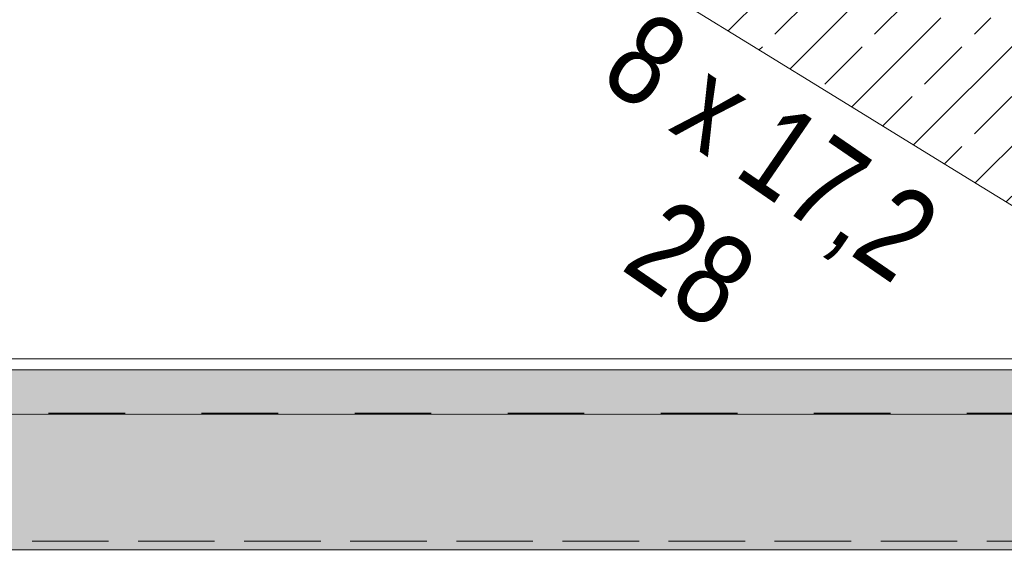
# Model space of a CAD drawing. Header units: millimetres. Extents: x -126680 to -83680, y 18016 to 39016.
# Tile 19 of 121: x -110828 to -109012, y 22259 to 23238. Entities that reach past the tile are written whole.
import ezdxf

# ---------------------------------------------------------------- set-up
doc = ezdxf.new("R2010")
doc.units = ezdxf.units.MM
doc.header["$MEASUREMENT"] = 0
doc.linetypes.add('Krawędzie ukryte', pattern=[195.611112, 141.111112, -54.5])
doc.linetypes.add('Przerywana', pattern=[282.222223, 141.111112, -141.111112])
for name, color, linetype, lineweight in [('Nowe_Konstrukcja - Schody_Nr_pióra__3', 7, 'Continuous', 13), ('Nowe_Konstrukcja - Stropy_Nr_pióra__21', 7, 'Continuous', 20), ('Nowe_Konstrukcja - Stropy_Nr_pióra__3', 7, 'Continuous', 13), ('Nowe_Konstrukcja - Stropy_Nr_pióra__41', 7, 'Continuous', 13), ('Nowe_Konstrukcja - Ściany zew_Nr_pióra__21', 7, 'Continuous', 20), ('Nowe_Konstrukcja - Ściany zew_Nr_pióra__3', 7, 'Continuous', 13), ('Nowe_Tabelka_Nr_pióra__3', 7, 'Continuous', 13)]:
    doc.layers.add(name, color=color, linetype=linetype, lineweight=lineweight)
doc.layers.add('Nowe_Konstrukcja - Stropy_Nr_pióra__23', color=7, linetype='Continuous', lineweight=13, true_color=0x858585)
doc.styles.add('STYL_AUTOMATYCZNY_2', font='arial.ttf', dxfattribs={"width": 0.8})

msp = doc.modelspace()

# ---------------------------------------------------------------- hatches: boundary and pattern name
at = {"layer": 'Nowe_Konstrukcja - Stropy_Nr_pióra__23', "linetype": 'Continuous', "lineweight": 13, "true_color": 0x858585}
h = msp.add_hatch(dxfattribs=at)
h.set_pattern_fill('Beton_zbrojony_0002', color=252, style=0, pattern_type=2)
h.set_pattern_definition([(45, (0, 0), (-91.92388, 91.92388), []), (45, (-45.96, 45.96), (-91.92388, 91.92388), [97.5, -32.5])])
h.paths.add_polyline_path([(-112149.5, 23930.1), (-112149.5, 23730.1), (-111909.5, 23730.1), (-110355.6, 23730.1), (-110204, 23636.9), (-110019, 23523), (-109892.9, 23445.5), (-109739, 23350.8), (-109612.9, 23273.3), (-109459, 23178.6), (-109332.9, 23101.1), (-109179, 23006.4), (-109052.9, 22928.8), (-108899, 22834.1), (-108772.9, 22756.6), (-108619, 22661.9), (-108492.9, 22584.4), (-108339, 22489.7), (-108289, 22458.9), (-108289, 22292.3), (-108289, 21762.5), (-108029, 21762.5), (-108029, 22611.3), (-108029, 22612.3), (-108059, 22612.3), (-108059, 22724.5), (-108339, 22724.5), (-108339, 22896.7), (-108619, 22896.7), (-108619, 23069), (-108899, 23069), (-108899, 23241.2), (-109179, 23241.2), (-109179, 23413.4), (-109459, 23413.4), (-109459, 23585.6), (-109739, 23585.6), (-109739, 23757.8), (-110019, 23757.8), (-110019, 23817.8), (-110019, 23930.1)])
at = {"layer": 'Nowe_Konstrukcja - Stropy_Nr_pióra__3', "linetype": 'Continuous', "lineweight": 13}
h = msp.add_hatch(dxfattribs=at)
h.set_pattern_fill('Beton_wylewany_0002', style=0, pattern_type=2)
h.set_pattern_definition([(0, (0, 0), (0, 311.76916), [30, -150]), (0, (90, 155.9), (0, 311.76916), [30, -150]), (60, (0, 0), (-270, 155.8846), [30, -150]), (60, (180, 0), (-270, 155.8846), [30, -150]), (120, (30, 0), (270, 155.8846), [30, -150]), (120, (210, 0), (270, 155.8846), [30, -150]), (0, (0, 30), (0, 60.000002), [0, -60.000002, 0, -90.000004]), (45, (30, 30), (-42.42641, 42.42641), [0, -45.000002, 0, -75.000003])])
h.paths.add_polyline_path([(-121789.4, 22592.3), (-121789.4, 22512.3), (-108375.6, 22512.3), (-108505.6, 22592.3)])
h = msp.add_hatch(dxfattribs=at)
h.set_pattern_fill('Styropian_0002', style=0, pattern_type=2)
h.set_pattern_definition([(90, (0, 0), (-173.20508, 0), [100, -200]), (90, (-86.6, 150), (-173.20508, 0), [100, -200]), (150, (-4e-14, 100), (86.60254, 150), [100, -200]), (150, (-173.2, 100), (86.60254, 150), [100, -200]), (210, (0, 0), (-86.60254, 150), [100, -200]), (210, (-173.2, -7e-14), (-86.60254, 150), [100, -200])])
h.paths.add_polyline_path([(-121789.4, 22510.3), (-121789.4, 22260.3), (-97449.5, 22260.3), (-97449.5, 22510.3), (-108028.9, 22510.3), (-108028.9, 22312.3), (-108050.4, 22312.3), (-108058.9, 22317.5), (-108372.3, 22510.3)])

# ---------------------------------------------------------------- linework, layer by layer
at = {"layer": 'Nowe_Konstrukcja - Schody_Nr_pióra__3', "color": 7, "linetype": 'Continuous', "lineweight": 13}
for p, q in [((-109459, 23178.6), (-109612.9, 23273.3)), ((-109332.9, 23101.1), (-109459, 23178.6)), ((-109179, 23006.4), (-109332.9, 23101.1)), ((-109052.9, 22928.8), (-109179, 23006.4)), ((-108899, 22834.1), (-109052.9, 22928.8))]:
    msp.add_line(p, q, dxfattribs=at)
at = {"layer": 'Nowe_Konstrukcja - Stropy_Nr_pióra__21', "color": 7, "linetype": 'Continuous', "lineweight": 20, "flags": 128}
msp.add_lwpolyline([(-111909.5, 23730.1), (-110355.6, 23730.1), (-110204, 23636.9), (-110019, 23523), (-109892.9, 23445.5), (-109739, 23350.8), (-109612.9, 23273.3), (-109459, 23178.6), (-109332.9, 23101.1), (-109179, 23006.4), (-109052.9, 22928.8), (-108899, 22834.1), (-108772.9, 22756.6), (-108619, 22661.9), (-108492.9, 22584.4), (-108339, 22489.7), (-108289, 22458.9), (-108289, 22292.3), (-108289, 21762.5)], dxfattribs=at)
at = {"layer": 'Nowe_Konstrukcja - Stropy_Nr_pióra__3', "color": 7, "linetype": 'Przerywana', "lineweight": 13}
msp.add_line((-108375.6, 22512.3), (-111909.5, 22512.3), dxfattribs=at)
at = {"layer": 'Nowe_Konstrukcja - Stropy_Nr_pióra__41', "color": 7, "linetype": 'Continuous', "lineweight": 13}
for p, q in [((-108538.2, 22612.3), (-111889.4, 22612.3)), ((-108505.6, 22592.3), (-111909.5, 22592.3)), ((-108372.3, 22510.3), (-111909.5, 22510.3)), ((-95969.4, 22260.3), (-121789.4, 22260.3))]:
    msp.add_line(p, q, dxfattribs=at)
at = {"layer": 'Nowe_Konstrukcja - Ściany zew_Nr_pióra__21', "color": 7, "linetype": 'Krawędzie ukryte', "lineweight": 20, "flags": 128}
msp.add_lwpolyline([(-121799.5, 22627), (-121799.5, 22276), (-95488, 22276), (-95488, 21737.1), (-122277.5, 21737.1), (-122277.5, 22276), (-122059.5, 22276), (-122059.5, 22627)], dxfattribs=at)
at = {"layer": 'Nowe_Konstrukcja - Ściany zew_Nr_pióra__3', "color": 7, "linetype": 'Continuous', "lineweight": 13}
msp.add_line((-111909.5, 22612.3), (-108536, 22612.3), dxfattribs=at)

# ---------------------------------------------------------------- texts
at = {"layer": 'Nowe_Tabelka_Nr_pióra__3', "color": 7, "linetype": 'Continuous', "lineweight": 13, "insert": (-109637.9, 22718.2), "char_height": 167.188, "attachment_point": 8, "rotation": 325.5392, "line_spacing_factor": 0.938208, "style": 'STYL_AUTOMATYCZNY_2'}
msp.add_mtext('\\A1;{\\pqc;\\fArial|b0|i0|c238|p0;\\W0.800000;8 x 17,2\\P\\pqc;\\fArial|b0|i0|c238|p0;\\W0.800000;28}', dxfattribs=at)

doc.saveas('drawing.dxf')
